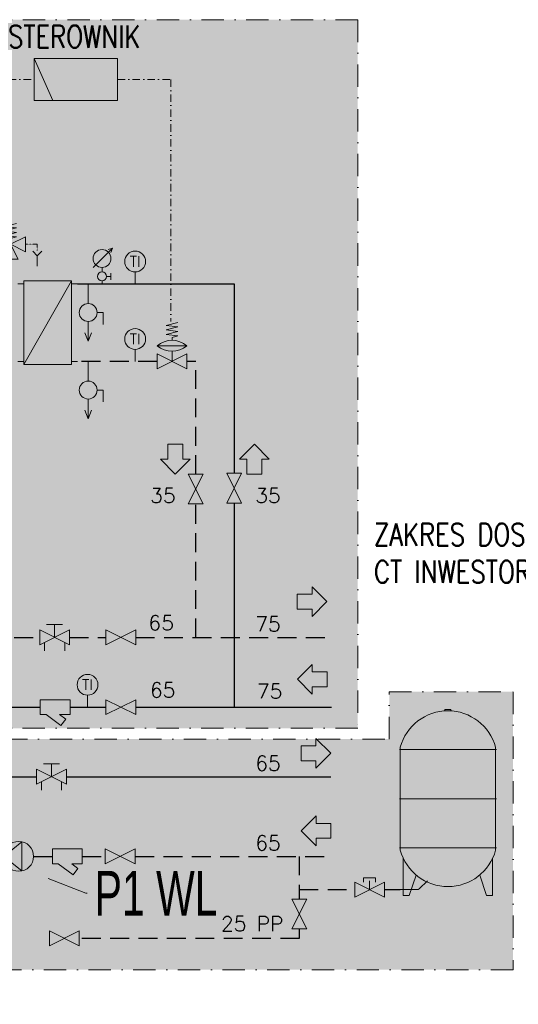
# Model space of a CAD drawing. Header units: centimetres. Extents: x -46992 to 28356, y -249852 to -204142.
# Tile 10 of 13: x 13829 to 17178, y -218982 to -212375. Entities that reach past the tile are written whole.
import ezdxf
from ezdxf import colors
from ezdxf.entities.mleader import LeaderData, LeaderLine
from ezdxf.enums import TextEntityAlignment as Align
from ezdxf.math import Vec2, Vec3

# ---------------------------------------------------------------- set-up
doc = ezdxf.new("R2010")
doc.units = ezdxf.units.CM
doc.header["$LTSCALE"] = 100
doc.linetypes.add('DASHDOT', pattern=[1, 0.5, -0.25, 0, -0.25])
doc.linetypes.add('DASHED', pattern=[19.05, 12.7, -6.35])
doc.layers.get('0').update_dxf_attribs({"lineweight": 9})
for name, color, linetype, lineweight in [('2DH_DESC', 7, 'Continuous', 18), ('2DH_OBJ', 241, 'Continuous', 18), ('2DH_OBJ_chp', 241, 'Continuous', 18), ('2DH_OBJ_odzp', 241, 'Continuous', 18), ('2DH_PLS_chp', 220, 'DASHED', 30), ('2DH_PLS_chz', 150, 'Continuous', 30), ('2DH_PLS_ps', 214, 'DASHDOT', 13), ('2DH_PLS_scp', 182, 'DASHED', 30), ('2DH_PLS_scz', 1, 'Continuous', 30), ('_Air Opis', 7, 'Continuous', 13), ('_AIR Zakresy', 7, 'Continuous', 13)]:
    doc.layers.add(name, color=color, linetype=linetype, lineweight=lineweight)
doc.styles.add('Air', font='ARIALN.TTF', dxfattribs={"width": 0.8, "height": 300})
doc.styles.add('CP_ATTR', font='ROMANS.SHX')
doc.styles.add('CP_SIGNALS', font='cp_simplex.shx')

# ---------------------------------------------------------------- blocks, each defined once
blk = doc.blocks.new('CPHS_001')
for p, q in [((-0.5, 0.25), (0.5, -0.25)), ((0.5, 0.25), (-0.5, -0.25)), ((-0.5, -0.25), (-0.5, 0.25)), ((0.5, -0.25), (0.5, 0.25))]:
    blk.add_line(p, q)
at = {"linetype": 'ByBlock', "style": 'CP_ATTR', "flags": 9}
for tag, p in [('NAME', (-0.092, -0.018)), ('GROUP', (-0.092, -0.018)), ('NUMBER', (-0.092, -0.019)), ('PRODUCER', (-0.092, -0.018)), ('ARTICLE', (-0.092, -0.018)), ('CHARACTER', (-0.092, -0.018)), ('PN', (-0.092, -0.018)), ('TEMPERATURE', (-0.092, -0.018)), ('FLOW', (-0.092, -0.018)), ('VOLTAGE', (-0.092, -0.019)), ('WEIGHT', (-0.092, -0.018)), ('OTHER', (-0.092, -0.018)), ('PRODUCT-TYPE', (-0.092, -0.019)), ('ORDER-NO', (-0.092, -0.019)), ('POWER', (-0.092, -0.019)), ('DN', (-0.091, -0.019))]:
    blk.add_attdef(tag, text='', height=0.00005, dxfattribs=at).set_placement(p, align=Align.MIDDLE_LEFT)
blk = doc.blocks.new('CPHS_189')
for p, q in [((0.5, 0), (0, 0.5)), ((0, 0.25), (0, 0.5)), ((-0.5, 0.25), (0, 0.25)), ((-0.5, 0.25), (-0.5, -0.25)), ((0.5, 0), (0, -0.5)), ((-0.5, -0.25), (0, -0.25)), ((0, -0.25), (0, -0.5))]:
    blk.add_line(p, q)
at = {"linetype": 'ByBlock', "style": 'CP_ATTR', "flags": 9}
for tag, height, p in [('VAL', 0.025, (-0.094, 0.034)), ('NAME', 0.00005, (-0.092, -0.018)), ('GROUP', 0.00005, (-0.092, -0.018)), ('NUMBER', 0.00005, (-0.092, -0.019)), ('PRODUCER', 0.00005, (-0.092, -0.018)), ('ARTICLE', 0.00005, (-0.092, -0.018)), ('CHARACTER', 0.00005, (-0.092, -0.018)), ('PN', 0.00005, (-0.092, -0.018)), ('TEMPERATURE', 0.00005, (-0.092, -0.018)), ('FLOW', 0.00005, (-0.092, -0.018)), ('VOLTAGE', 0.00005, (-0.092, -0.019)), ('WEIGHT', 0.00005, (-0.092, -0.018)), ('OTHER', 0.00005, (-0.092, -0.018)), ('PRODUCT-TYPE', 0.00005, (-0.092, -0.019)), ('ORDER-NO', 0.00005, (-0.092, -0.019)), ('POWER', 0.00005, (-0.092, -0.019)), ('DN', 0.00005, (-0.091, -0.019))]:
    blk.add_attdef(tag, text='', height=height, dxfattribs=at).set_placement(p, align=Align.MIDDLE_LEFT)
blk = doc.blocks.new('CPHS_030')
for p, q in [((0.5, 0), (-0.1, 0.49)), ((-0.1, -0.49), (-0.1, 0.49)), ((0.5, 0), (-0.1, -0.49))]:
    blk.add_line(p, q)
blk.add_circle((0, 0), 0.5)
blk.add_solid([(-0.1, -0.49), (0.5, 0), (-0.1, 0.49)])
at = {"linetype": 'ByBlock', "style": 'CP_ATTR', "flags": 9}
for tag, p in [('NAME', (-0.092, -0.018)), ('GROUP', (-0.092, -0.018)), ('NUMBER', (-0.092, -0.019)), ('PRODUCER', (-0.092, -0.018)), ('ARTICLE', (-0.092, -0.018)), ('CHARACTER', (-0.092, -0.018)), ('PN', (-0.092, -0.018)), ('TEMPERATURE', (-0.092, -0.018)), ('FLOW', (-0.092, -0.018)), ('VOLTAGE', (-0.092, -0.019)), ('WEIGHT', (-0.092, -0.018)), ('OTHER', (-0.092, -0.018)), ('PRODUCT-TYPE', (-0.092, -0.019)), ('ORDER-NO', (-0.092, -0.019)), ('POWER', (-0.092, -0.019)), ('DN', (-0.091, -0.019))]:
    blk.add_attdef(tag, text='', height=0.00005, dxfattribs=at).set_placement(p, align=Align.MIDDLE_LEFT)
blk = doc.blocks.new('CPHS_190')
for p, q in [((-0.5, -0.25), (-0.5, 0.25)), ((-0.5, 0.25), (0.5, 0.25)), ((0.5, 0.25), (0.5, -0.25)), ((-0.305, -0.25), (-0.5, -0.25)), ((0.195, -0.621), (-0.305, -0.25)), ((0.15, -0.25), (0.357, -0.403)), ((0.5, -0.25), (0.15, -0.25)), ((0.357, -0.403), (0.195, -0.621))]:
    blk.add_line(p, q)
at = {"linetype": 'ByBlock', "style": 'CP_ATTR', "flags": 9}
for tag, p in [('NAME', (-0.092, -0.018)), ('GROUP', (-0.092, -0.018)), ('NUMBER', (-0.092, -0.019)), ('PRODUCER', (-0.092, -0.018)), ('ARTICLE', (-0.092, -0.018)), ('CHARACTER', (-0.092, -0.018)), ('PN', (-0.092, -0.018)), ('TEMPERATURE', (-0.092, -0.018)), ('FLOW', (-0.092, -0.018)), ('VOLTAGE', (-0.092, -0.019)), ('WEIGHT', (-0.092, -0.018)), ('OTHER', (-0.092, -0.018)), ('PRODUCT-TYPE', (-0.092, -0.019)), ('ORDER-NO', (-0.092, -0.019)), ('POWER', (-0.092, -0.019)), ('DN', (-0.091, -0.019))]:
    blk.add_attdef(tag, text='', height=0.00005, dxfattribs=at).set_placement(p, align=Align.MIDDLE_LEFT)
blk = doc.blocks.new('CPHS_207')
for p, q in [((0.1, 6.244), (-0.1, 6.244)), ((-0.1, 6.244), (-0.1, 6.197)), ((0.1, 6.197), (0.1, 6.244)), ((-1.6, 1.526), (-1.6, 4.974)), ((1.6, 4.974), (1.6, 1.526)), ((-1.63, 4.9), (1.63, 4.9)), ((-1.63, 3.25), (1.63, 3.25)), ((1.63, 1.6), (-1.63, 1.6)), ((-1.5, 1.253), (-1.5, 0)), ((1.5, 1.253), (1.5, 0)), ((-1.3, 0), (-1.07, 0.691)), ((1.3, 0), (1.07, 0.691)), ((-0.688, 0.493), (-0.971, 0.229)), ((-1.041, 0.2), (-1.6, 0.2)), ((-1.5, 0), (-1.3, 0)), ((1.5, 0), (1.3, 0))]:
    blk.add_line(p, q)
for centre, radius, start, end in [((0, 4.543), 1.657, 15.0983, 164.9017), ((0, 1.957), 1.657, 195.0983, 344.9017), ((-1.041, 0.3), 0.1, 270, 315)]:
    blk.add_arc(centre, radius, start, end)
at = {"linetype": 'ByBlock', "style": 'CP_ATTR', "flags": 9}
for tag, p in [('NAME', (-0.092, -0.018)), ('GROUP', (-0.092, -0.018)), ('NUMBER', (-0.092, -0.019)), ('PRODUCER', (-0.092, -0.018)), ('ARTICLE', (-0.092, -0.018)), ('CHARACTER', (-0.092, -0.018)), ('PN', (-0.092, -0.018)), ('TEMPERATURE', (-0.092, -0.018)), ('FLOW', (-0.092, -0.018)), ('VOLTAGE', (-0.092, -0.019)), ('WEIGHT', (-0.092, -0.018)), ('OTHER', (-0.092, -0.018)), ('PRODUCT-TYPE', (-0.092, -0.019)), ('ORDER-NO', (-0.092, -0.019)), ('POWER', (-0.092, -0.019)), ('DN', (-0.091, -0.019))]:
    blk.add_attdef(tag, text='', height=0.00005, dxfattribs=at).set_placement(p, align=Align.MIDDLE_LEFT)
blk = doc.blocks.new('cphs_011a')
for p, q in [((-0.2, 0.25), (-0.2, 0.4)), ((-0.2, 0.4), (0.2, 0.4)), ((0.2, 0.4), (0.2, 0.25)), ((-0.5, 0.25), (0.5, -0.25)), ((0.5, 0.25), (-0.5, -0.25)), ((-0.5, -0.25), (-0.5, 0.25)), ((0, 0), (0, 0.3)), ((0.5, -0.25), (0.5, 0.25))]:
    blk.add_line(p, q)
at = {"linetype": 'ByBlock', "style": 'CP_ATTR', "flags": 9}
for tag, p in [('NAME', (-0.092, -0.018)), ('GROUP', (-0.092, -0.018)), ('NUMBER', (-0.092, -0.019)), ('PRODUCER', (-0.092, -0.018)), ('ARTICLE', (-0.092, -0.018)), ('CHARACTER', (-0.092, -0.018)), ('PN', (-0.092, -0.018)), ('TEMPERATURE', (-0.092, -0.018)), ('FLOW', (-0.092, -0.018)), ('VOLTAGE', (-0.092, -0.019)), ('WEIGHT', (-0.092, -0.018)), ('OTHER', (-0.092, -0.018)), ('PRODUCT-TYPE', (-0.092, -0.019)), ('ORDER-NO', (-0.092, -0.019)), ('POWER', (-0.092, -0.019)), ('DN', (-0.091, -0.019))]:
    blk.add_attdef(tag, text='', height=0.00005, dxfattribs=at).set_placement(p, align=Align.MIDDLE_LEFT)
blk = doc.blocks.new('CPHS_175')
at = {"linetype": 'ByBlock', "style": 'CP_ATTR', "flags": 12}
blk.add_attdef('VAL', text='', height=0.5, dxfattribs=at).set_placement((0, 0.45), align=Align.MIDDLE)
at = {"linetype": 'ByBlock', "style": 'CP_ATTR', "flags": 9}
for tag, p in [('NAME', (-0.092, -0.018)), ('GROUP', (-0.092, -0.018)), ('NUMBER', (-0.092, -0.019)), ('PRODUCER', (-0.092, -0.018)), ('ARTICLE', (-0.092, -0.018)), ('CHARACTER', (-0.092, -0.018)), ('PN', (-0.092, -0.018)), ('TEMPERATURE', (-0.092, -0.018)), ('FLOW', (-0.092, -0.018)), ('VOLTAGE', (-0.092, -0.019)), ('WEIGHT', (-0.092, -0.018)), ('OTHER', (-0.092, -0.018)), ('PRODUCT-TYPE', (-0.092, -0.019)), ('ORDER-NO', (-0.092, -0.019)), ('POWER', (-0.092, -0.019)), ('DN', (-0.091, -0.019))]:
    blk.add_attdef(tag, text='', height=0.00005, dxfattribs=at).set_placement(p, align=Align.MIDDLE_LEFT)
blk = doc.blocks.new('CPHS_223A')
for p, q in [((-0.8, 0), (-1, 0)), ((-0.8, -2.7), (-0.8, 0.1)), ((0.8, 0.1), (-0.8, 0.1)), ((-0.8, -2.7), (0.8, 0.1)), ((0.8, 0.1), (0.8, -2.7)), ((0.8, 0), (1, 0)), ((-0.8, -2.6), (-1, -2.6)), ((0.8, -2.6), (1, -2.6)), ((-0.8, -2.7), (0.8, -2.7))]:
    blk.add_line(p, q)
at = {"linetype": 'ByBlock', "style": 'CP_ATTR', "flags": 9}
for tag, p in [('OTHER', (-0.092, -1.318)), ('WEIGHT', (-0.092, -1.318)), ('VOLTAGE', (-0.092, -1.319)), ('FLOW', (-0.092, -1.318)), ('TEMPERATURE', (-0.092, -1.318)), ('PN', (-0.092, -1.318)), ('CHARACTER', (-0.092, -1.318)), ('ARTICLE', (-0.092, -1.318)), ('PRODUCER', (-0.092, -1.318)), ('NUMBER', (-0.092, -1.319)), ('GROUP', (-0.092, -1.318)), ('NAME', (-0.092, -1.318)), ('POWER', (-0.092, -1.319)), ('ORDER-NO', (-0.092, -1.319)), ('PRODUCT-TYPE', (-0.092, -1.319)), ('DN', (-0.091, -1.319))]:
    blk.add_attdef(tag, text='', height=0.00005, dxfattribs=at).set_placement(p, align=Align.MIDDLE_LEFT)
blk = doc.blocks.new('CPHS_N01')
for p, q in [((-0.267, 0.428), (0.267, 0.428)), ((0, 0.428), (0, 0)), ((-0.5, 0.25), (0.5, -0.25)), ((0.5, 0.25), (-0.5, -0.25)), ((-0.5, -0.25), (-0.5, 0.25)), ((0.5, -0.25), (0.5, 0.25)), ((-0.339, -0.17), (-0.339, -0.451)), ((0.339, -0.17), (0.339, -0.451))]:
    blk.add_line(p, q)
at = {"linetype": 'ByBlock', "style": 'CP_ATTR', "flags": 9}
for tag, p in [('NAME', (-0.092, -0.018)), ('GROUP', (-0.092, -0.018)), ('NUMBER', (-0.092, -0.019)), ('PRODUCER', (-0.092, -0.018)), ('ARTICLE', (-0.092, -0.018)), ('CHARACTER', (-0.092, -0.018)), ('PN', (-0.092, -0.018)), ('TEMPERATURE', (-0.092, -0.018)), ('FLOW', (-0.092, -0.018)), ('VOLTAGE', (-0.092, -0.019)), ('WEIGHT', (-0.092, -0.018)), ('OTHER', (-0.092, -0.018)), ('PRODUCT-TYPE', (-0.092, -0.019)), ('ORDER-NO', (-0.092, -0.019)), ('POWER', (-0.092, -0.019)), ('DN', (-0.091, -0.019))]:
    blk.add_attdef(tag, text='', height=0.00005, dxfattribs=at).set_placement(p, align=Align.MIDDLE_LEFT)
blk = doc.blocks.new('CPHS_047')
blk.add_line((0, 0), (0, 0.4))
blk.add_circle((0, 0.75), 0.35)
at = {"style": 'CP_ATTR', "flags": 12}
blk.add_attdef('TI', text='', height=0.35, dxfattribs=at).set_placement((0, 0.75), align=Align.MIDDLE)
at = {"linetype": 'ByBlock', "style": 'CP_ATTR', "flags": 9}
for tag, p in [('NAME', (-0.092, -0.018)), ('GROUP', (-0.092, -0.018)), ('NUMBER', (-0.092, -0.019)), ('PRODUCER', (-0.092, -0.018)), ('ARTICLE', (-0.092, -0.018)), ('CHARACTER', (-0.092, -0.018)), ('PN', (-0.092, -0.018)), ('TEMPERATURE', (-0.092, -0.018)), ('FLOW', (-0.092, -0.018)), ('VOLTAGE', (-0.092, -0.019)), ('WEIGHT', (-0.092, -0.018)), ('OTHER', (-0.092, -0.018)), ('PRODUCT-TYPE', (-0.092, -0.019)), ('ORDER-NO', (-0.092, -0.019)), ('POWER', (-0.092, -0.019)), ('DN', (-0.091, -0.019))]:
    blk.add_attdef(tag, text='', height=0.00005, dxfattribs=at).set_placement(p, align=Align.MIDDLE_LEFT)
blk = doc.blocks.new('CPHS_869')
for p, q in [((-0.3, 0.55), (0.35, 1.2)), ((0.35, 1.2), (0.2, 1.15)), ((0.35, 1.2), (0.3, 1.05)), ((0, 0.4), (0, 0.55)), ((0.3, 0.362), (0.3, 0.137)), ((0, 0), (0, 0.1)), ((0.15, 0.25), (0.3, 0.25))]:
    blk.add_line(p, q)
for centre, radius in [((0, 0.85), 0.3), ((0, 0.25), 0.15)]:
    blk.add_circle(centre, radius)
at = {"linetype": 'ByBlock', "style": 'CP_ATTR', "flags": 9}
for tag, p in [('NAME', (-0.091, -0.018)), ('GROUP', (-0.091, -0.018)), ('NUMBER', (-0.091, -0.019)), ('PRODUCER', (-0.091, -0.018)), ('ARTICLE', (-0.091, -0.018)), ('CHARACTER', (-0.091, -0.018)), ('PN', (-0.091, -0.018)), ('TEMPERATURE', (-0.091, -0.018)), ('FLOW', (-0.091, -0.018)), ('VOLTAGE', (-0.091, -0.019)), ('WEIGHT', (-0.091, -0.018)), ('OTHER', (-0.091, -0.018)), ('PRODUCT-TYPE', (-0.091, -0.019)), ('ORDER-NO', (-0.091, -0.019)), ('DN', (-0.091, -0.019)), ('POWER', (-0.091, -0.019))]:
    blk.add_attdef(tag, text='', height=0.00005, dxfattribs=at).set_placement(p, align=Align.MIDDLE_LEFT)
blk = doc.blocks.new('CPHS_N19')
for p, q in [((0, 0, 6.512), (0, -0.663, 6.512)), ((0.3, -0.963, 6.512), (0.5, -0.963, 6.512)), ((0.5, -0.963, 6.512), (0.5, -1.363, 6.512)), ((0, -1.263, 6.512), (0, -1.927, 6.512)), ((0, -1.927, 6.512), (-0.115, -1.641, 6.512)), ((0, -1.927, 6.512), (0.115, -1.641, 6.512))]:
    blk.add_line(p, q)
blk.add_circle((0, -0.963, 6.512), 0.3)
at = {"style": 'CP_ATTR', "flags": 9}
for tag in ['NAME', 'GROUP', 'NUMBER', 'PRODUCER', 'ARTICLE', 'PRODUCT-TYPE', 'ORDER-NO', 'CHARACTER', 'DN', 'PN', 'TEMPERATURE', 'FLOW', 'POWER', 'VOLTAGE', 'WEIGHT', 'OTHER']:
    blk.add_attdef(tag, text='', height=0.00005, dxfattribs=at).set_placement((-0.218, 0.333), align=Align.MIDDLE_LEFT)
blk = doc.blocks.new('cphs_023d')
for p, q in [((-0.2, 0.6), (0.2, 0.7)), ((0.2, 0.55), (-0.2, 0.6)), ((-0.2, 0.45), (0.2, 0.55)), ((0.2, 0.4), (-0.2, 0.45)), ((-0.2, 0.3), (0.2, 0.4)), ((0, 0), (-0.25, -0.5)), ((0.2, 0.25), (-0.2, 0.3)), ((0.5, 0.25), (0, 0)), ((0, 0.2), (0.2, 0.25)), ((0, 0), (0, 0.2)), ((0, 0), (0.5, -0.25)), ((0.25, -0.5), (0, 0)), ((0.5, -0.25), (0.5, 0.25)), ((-0.25, -0.5), (0.25, -0.5))]:
    blk.add_line(p, q)
at = {"linetype": 'ByBlock', "style": 'CP_ATTR', "flags": 9}
for tag, p in [('NAME', (-0.092, -0.018)), ('GROUP', (-0.092, -0.018)), ('NUMBER', (-0.092, -0.019)), ('PRODUCER', (-0.092, -0.018)), ('ARTICLE', (-0.092, -0.018)), ('CHARACTER', (-0.092, -0.018)), ('PN', (-0.092, -0.018)), ('TEMPERATURE', (-0.092, -0.018)), ('FLOW', (-0.092, -0.018)), ('VOLTAGE', (-0.092, -0.019)), ('WEIGHT', (-0.092, -0.018)), ('OTHER', (-0.092, -0.018)), ('PRODUCT-TYPE', (-0.092, -0.019)), ('ORDER-NO', (-0.092, -0.019)), ('POWER', (-0.092, -0.019)), ('DN', (-0.091, -0.019))]:
    blk.add_attdef(tag, text='', height=0.00005, dxfattribs=at).set_placement(p, align=Align.MIDDLE_LEFT)
blk = doc.blocks.new('CPHS_082')
for p, q in [((-0.15, 0.5), (0, 0.35)), ((0, 0.35), (0.15, 0.5)), ((0, 0.3), (0, 0.35)), ((0, 0), (0, 0.325))]:
    blk.add_line(p, q)
at = {"linetype": 'ByBlock', "style": 'CP_ATTR', "flags": 9}
for tag, p in [('NAME', (-0.092, -0.018)), ('GROUP', (-0.092, -0.018)), ('NUMBER', (-0.092, -0.019)), ('PRODUCER', (-0.092, -0.018)), ('ARTICLE', (-0.092, -0.018)), ('CHARACTER', (-0.092, -0.018)), ('PN', (-0.092, -0.018)), ('TEMPERATURE', (-0.092, -0.018)), ('FLOW', (-0.092, -0.018)), ('VOLTAGE', (-0.092, -0.019)), ('WEIGHT', (-0.092, -0.018)), ('OTHER', (-0.092, -0.018)), ('PRODUCT-TYPE', (-0.092, -0.019)), ('ORDER-NO', (-0.092, -0.019)), ('POWER', (-0.092, -0.019)), ('DN', (-0.091, -0.019))]:
    blk.add_attdef(tag, text='', height=0.00005, dxfattribs=at).set_placement(p, align=Align.MIDDLE_LEFT)
blk = doc.blocks.new('CPHS_831')
for p, q in [((-0.2, 1.206), (0.2, 1.306)), ((0.2, 1.156), (-0.2, 1.206)), ((-0.2, 1.056), (0.2, 1.156)), ((0.2, 1.006), (-0.2, 1.056)), ((-0.2, 0.906), (0.2, 1.006)), ((0.2, 0.856), (-0.2, 0.906)), ((0, 0.806), (0.2, 0.856)), ((0, 0.706), (0, 0.806)), ((-0.5, 0.525), (0.5, 0.525)), ((0, 0), (0, 0.344)), ((-0.5, 0.25), (0.5, -0.25)), ((0.5, 0.25), (-0.5, -0.25)), ((-0.5, -0.25), (-0.5, 0.25)), ((0.5, -0.25), (0.5, 0.25))]:
    blk.add_line(p, q)
for centre, start, end in [((0, -0.074), 50.1488, 129.8512), ((0, 1.124), 230.1488, 309.8512)]:
    blk.add_arc(centre, 0.78, start, end)
at = {"linetype": 'ByBlock', "style": 'CP_ATTR', "flags": 9}
for tag, p in [('NAME', (-0.092, -0.018)), ('GROUP', (-0.092, -0.018)), ('NUMBER', (-0.092, -0.019)), ('PRODUCER', (-0.092, -0.018)), ('ARTICLE', (-0.092, -0.018)), ('CHARACTER', (-0.092, -0.018)), ('PN', (-0.092, -0.018)), ('TEMPERATURE', (-0.092, -0.018)), ('FLOW', (-0.092, -0.018)), ('VOLTAGE', (-0.092, -0.019)), ('WEIGHT', (-0.092, -0.018)), ('OTHER', (-0.092, -0.018)), ('PRODUCT-TYPE', (-0.092, -0.019)), ('ORDER-NO', (-0.092, -0.019)), ('POWER', (-0.092, -0.019)), ('DN', (-0.091, -0.019))]:
    blk.add_attdef(tag, text='', height=0.00005, dxfattribs=at).set_placement(p, align=Align.MIDDLE_LEFT)
blk = doc.blocks.new('cph19227_501_000_c16')
blk.add_line((-0.776, -0.7), (-1.4, 0.7))
blk.add_lwpolyline([(-1.4, -0.7), (1.4, -0.7), (1.4, 0.7), (-1.4, 0.7)], close=True)
at = {"style": 'CP_SIGNALS', "flags": 12}
blk.add_attdef('MARK1', text='', height=0.3, dxfattribs=at).set_placement((-0.1, 0.7), align=Align.BOTTOM_RIGHT)
at = {"linetype": 'ByBlock', "style": 'CP_SIGNALS', "width": 0.8, "flags": 12}
blk.add_attdef('SIGN1', text='', height=0.35, dxfattribs=at).set_placement((-1.26, 0.42), align=Align.MIDDLE_LEFT)
at = {"style": 'CP_SIGNALS', "flags": 12}
blk.add_attdef('LABEL', text='', height=0.3, dxfattribs=at).set_placement((0, 0.2), align=Align.CENTER)
at = {"linetype": 'ByBlock', "style": 'CP_SIGNALS', "width": 0.8, "flags": 12}
for tag, p in [('SIGN2', (1.26, 0.42)), ('TYPE', (1.26, -0.42))]:
    blk.add_attdef(tag, text='', height=0.35, dxfattribs=at).set_placement(p, align=Align.MIDDLE_RIGHT)
at = {"linetype": 'ByBlock', "style": 'CP_ATTR', "flags": 9}
for tag, p in [('CHARACTER', (-0.092, -0.018)), ('FLOW', (-0.092, -0.018)), ('TEMPERATURE', (-0.092, -0.018)), ('ARTICLE', (-0.092, -0.018)), ('GROUP', (-0.092, -0.018)), ('NUMBER', (-0.092, -0.018)), ('NAME', (-0.092, -0.018)), ('PRODUCER', (-0.092, -0.019)), ('ORDER-NO', (-0.092, -0.019)), ('PRODUCT-TYPE', (-0.092, -0.019)), ('OTHER', (-0.091, -0.018)), ('PN', (-0.091, -0.018)), ('POWER', (-0.091, -0.019)), ('VOLTAGE', (-0.091, -0.019)), ('DN', (-0.091, -0.019))]:
    blk.add_attdef(tag, text='', height=0.00005, dxfattribs=at).set_placement(p, align=Align.MIDDLE_LEFT)

msp = doc.modelspace()

# ---------------------------------------------------------------- hatches: boundary and pattern name
at = {"layer": '_AIR Zakresy', "ltscale": 0.01, "transparency": 33554483}
for color, points in [(2, [(16099.4, -212375.2), (9348.6, -212375.2), (9348.6, -213989.3), (9680.7, -213989.3), (9680.7, -215090.3), (12092, -215090.3), (12092, -217130.2), (16099.4, -217130.2)]), (4, [(9565.4, -214059.2), (6141.1, -214059.2), (6141.1, -218750.5), (17142.9, -218750.5), (17142.9, -216885), (16311.7, -216885), (16311.7, -217202.4), (11931, -217202.4), (11931, -215173.7), (9565.4, -215173.7)])]:
    msp.add_hatch(color=color, dxfattribs=at).paths.add_polyline_path(points)

# ---------------------------------------------------------------- linework, layer by layer
at = {"layer": '2DH_PLS_chp', "ltscale": 0.1}
for points in [[(13922.9, -217989.2), (14049.1, -217989.2)], [(14249.1, -217989.2), (14404.4, -217989.2)], [(14604.4, -217989.2), (15920.2, -217989.2)], [(15707.5, -217989.2), (15707.5, -218276.4)], [(15707.5, -218212.6), (16079.6, -218212.6)], [(16279.6, -218212.6), (16385.7, -218212.6)], [(15707.5, -218476.4), (15707.5, -218539.7), (14229.5, -218539.7)]]:
    msp.add_lwpolyline(points, dxfattribs=at)
at = {"layer": '2DH_PLS_chz', "ltscale": 0.1}
for points in [[(13234, -217454.7), (13943.2, -217454.7)], [(14143.2, -217454.7), (15920.2, -217454.7)]]:
    msp.add_lwpolyline(points, dxfattribs=at)
at = {"layer": '2DH_PLS_ps', "color": 7, "ltscale": 3}
for points in [[(9348.6, -212375.2), (16099.4, -212375.2), (16099.4, -217130.2), (12092, -217130.2), (12092, -215090.3), (9680.7, -215090.3), (9680.7, -213989.3), (9348.6, -213989.3), (9348.6, -212375.2)], [(6141.1, -214059.2), (9565.4, -214059.2), (9565.4, -215173.7), (11931, -215173.7), (11931, -217202.4), (16311.7, -217202.4), (16311.7, -216885), (17142.9, -216885), (17142.9, -218750.5), (6141.1, -218750.5), (6141.1, -214059.2)]]:
    msp.add_lwpolyline(points, dxfattribs=at)
at = {"layer": '2DH_PLS_ps'}
for points in [[(13455.4, -213712.5), (13455.4, -212776.5), (13927.1, -212776.5)], [(14487.1, -212776.5), (14843.3, -212776.5), (14843.3, -214400.8)]]:
    msp.add_lwpolyline(points, dxfattribs=at)
at = {"layer": '2DH_PLS_ps', "ltscale": 0.01}
msp.add_lwpolyline([(13868, -213882.4), (13947.3, -213882.4), (13947.3, -213923.5)], dxfattribs=at)
at = {"layer": '2DH_PLS_scp', "ltscale": 0.1}
for points in [[(14752.5, -214667.8), (14217.5, -214667.8)], [(15011.8, -215424.3), (15011.8, -214667.8), (14952.5, -214667.8)], [(15011.8, -216519.9), (15011.8, -215624.3)], [(13601.2, -216519.9), (13963.7, -216519.9)], [(14163.7, -216519.9), (14408.6, -216519.9)], [(14608.6, -216519.9), (15923.7, -216519.9)]]:
    msp.add_lwpolyline(points, dxfattribs=at)
at = {"layer": '2DH_PLS_scz', "ltscale": 0.1}
for points in [[(14217.5, -214147.8), (15269.6, -214147.8), (15269.6, -215418.9)], [(15269.6, -215618.9), (15269.6, -216987.9)], [(13231.8, -216987.9), (13967.7, -216987.9)], [(14167.7, -216987.9), (14408.6, -216987.9)], [(14608.6, -216987.9), (15923.7, -216987.9)]]:
    msp.add_lwpolyline(points, dxfattribs=at)

# ---------------------------------------------------------------- block references
at = {"layer": '2DH_DESC', "ltscale": 0.01, "xscale": 200, "yscale": 200, "zscale": 200}
for p, rotation in [((14874.4, -215323.8), 270), ((15405.6, -215323.8), 90), ((15794.1, -216800.9), 180), ((15820.2, -217818.2), 180)]:
    msp.add_blockref('CPHS_189', p, dxfattribs=dict(at, rotation=rotation))
for p, values in [((14791, -215658.1), {'VAL': '35'}), ((15497.3, -215658.1), {'VAL': '35'}), ((14779.5, -216512.2), {'VAL': '65'}), ((15497.3, -216519.9), {'VAL': '75'}), ((15497.3, -217454.7), {'VAL': '65'}), ((15497.3, -217989.2), {'VAL': '65'}), ((15391.2, -218531.5), {'VAL': '25 PP'})]:
    msp.add_blockref('CPHS_175', p, dxfattribs=at).add_auto_attribs(values)
for p in [(15793, -216280), (15819.1, -217297.4)]:
    msp.add_blockref('CPHS_189', p, dxfattribs=at)
at = {"layer": '2DH_DESC', "ltscale": 0.01}
ref = msp.add_blockref('CPHS_175', (14779.5, -216980.2), dxfattribs=dict(at, xscale=200, yscale=200, zscale=200))
ref.add_attrib('VAL', '65', dxfattribs={"layer": '0', "linetype": 'ByBlock', "height": 100, "style": 'CP_ATTR', "flags": 12}).set_placement((14790, -216873.4), align=Align.MIDDLE)
ref = msp.add_blockref('CPHS_175', (15497.3, -216987.9), dxfattribs=dict(at, xscale=200, yscale=200, zscale=200))
ref.add_attrib('VAL', '75', dxfattribs={"layer": '0', "linetype": 'ByBlock', "height": 100, "style": 'CP_ATTR', "flags": 12}).set_placement((15507.9, -216881.1), align=Align.MIDDLE)
at = {"layer": '2DH_OBJ', "ltscale": 0.01, "xscale": 200, "yscale": 200, "zscale": 200}
for name, p in [('cph19227_501_000_c16', (14207.1, -212776.5)), ('CPHS_082', (13947.3, -214029.4)), ('CPHS_869', (14382.5, -214147.8)), ('CPHS_223A', (14017.5, -214147.8)), ('CPHS_831', (14852.5, -214667.8)), ('CPHS_N01', (14063.7, -216519.9)), ('CPHS_001', (14508.6, -216519.9)), ('CPHS_190', (14067.7, -216987.9)), ('CPHS_001', (14508.6, -216987.9)), ('CPHS_207', (16705.7, -218252.6)), ('CPHS_N01', (14043.2, -217454.7)), ('CPHS_190', (14149.1, -217989.2)), ('CPHS_001', (14504.4, -217989.2)), ('cphs_011a', (16179.6, -218212.6)), ('CPHS_001', (14129.5, -218539.7))]:
    msp.add_blockref(name, p, dxfattribs=at)
for name, p, rotation in [('cphs_023d', (13768, -213882.4), 360), ('CPHS_001', (15011.8, -215524.3), 90), ('CPHS_001', (15269.6, -215518.9), 90), ('CPHS_030', (13822.9, -217989.2), 180), ('CPHS_001', (15707.5, -218376.4), 90)]:
    msp.add_blockref(name, p, dxfattribs=dict(at, rotation=rotation))
at = {"layer": '2DH_OBJ_chp', "ltscale": 0.1, "xscale": 200, "yscale": 200, "zscale": 200}
for p in [(14289.4, -214147.8, -1302.5), (14289.4, -214667.8, -1302.5)]:
    msp.add_blockref('CPHS_N19', p, dxfattribs=at)
at = {"layer": '2DH_OBJ_odzp', "ltscale": 0.1, "xscale": 200, "yscale": 200, "zscale": 200}
for p in [(14604.6, -214147.8), (14604.6, -214667.8), (14285.2, -216987.9)]:
    msp.add_blockref('CPHS_047', p, dxfattribs=at).add_auto_attribs({'TI': 'TI'})

# ---------------------------------------------------------------- texts
at = {"layer": '_Air Opis', "ltscale": 0.01, "char_height": 150, "width": 1684.809, "attachment_point": 1, "style": 'Air'}
for s, insert in [('\\Fromans.shx;STEROWNIK', (13751.1, -212413.3)), ('\\Fromans.shx;ZAKRES DOSTAWY CT INWESTOR', (16209, -215754.9))]:
    msp.add_mtext(s, dxfattribs=dict(at, insert=insert))

# ---------------------------------------------------------------- leaders
at = {"layer": '_Air Opis', "ltscale": 0.01}
ml = msp.add_multileader_mtext('Standard', dxfattribs=at)
ml.set_content('P1 WL', color=256, style='Air')
ml.set_leader_properties(color=256, linetype='ByLayer', lineweight=-1)
ml.build(insert=Vec2(0, 0))
ml.multileader.update_dxf_attribs({"dogleg_length": 10, "arrow_head_size": 200, "scale": 10})
ctx = ml.context
ctx.base_point, ctx.scale, ctx.char_height, ctx.arrow_head_size, ctx.landing_gap_size, ctx.plane_origin = Vec3(14282.8, -218237.3), 10, 300, 200, 50, Vec3(0, 11725.1)
notes = []
notes.append((ctx, [(0, (1, 1, 0), (14272.8, -218237.3), (1, 0), 10, [(0, [(13835.3, -218065.8)], 0, [])])]))
ctx.mtext.insert = Vec3(14332.8, -218087.3)
for ctx, leaders in notes:
    for number, flags, end, landing, length, lines in leaders:
        leader = LeaderData()
        leader.index, (leader.has_last_leader_line, leader.has_dogleg_vector, leader.attachment_direction) = number, flags
        leader.last_leader_point, leader.dogleg_vector, leader.dogleg_length = Vec3(end), Vec3(landing), length
        for number, points, colour, breaks in lines:
            line = LeaderLine()
            line.index, line.vertices, line.color, line.breaks = number, Vec3.list(points), colors.encode_raw_color(colour), breaks
            leader.lines.append(line)
        ctx.leaders.append(leader)

doc.saveas('drawing.dxf')
